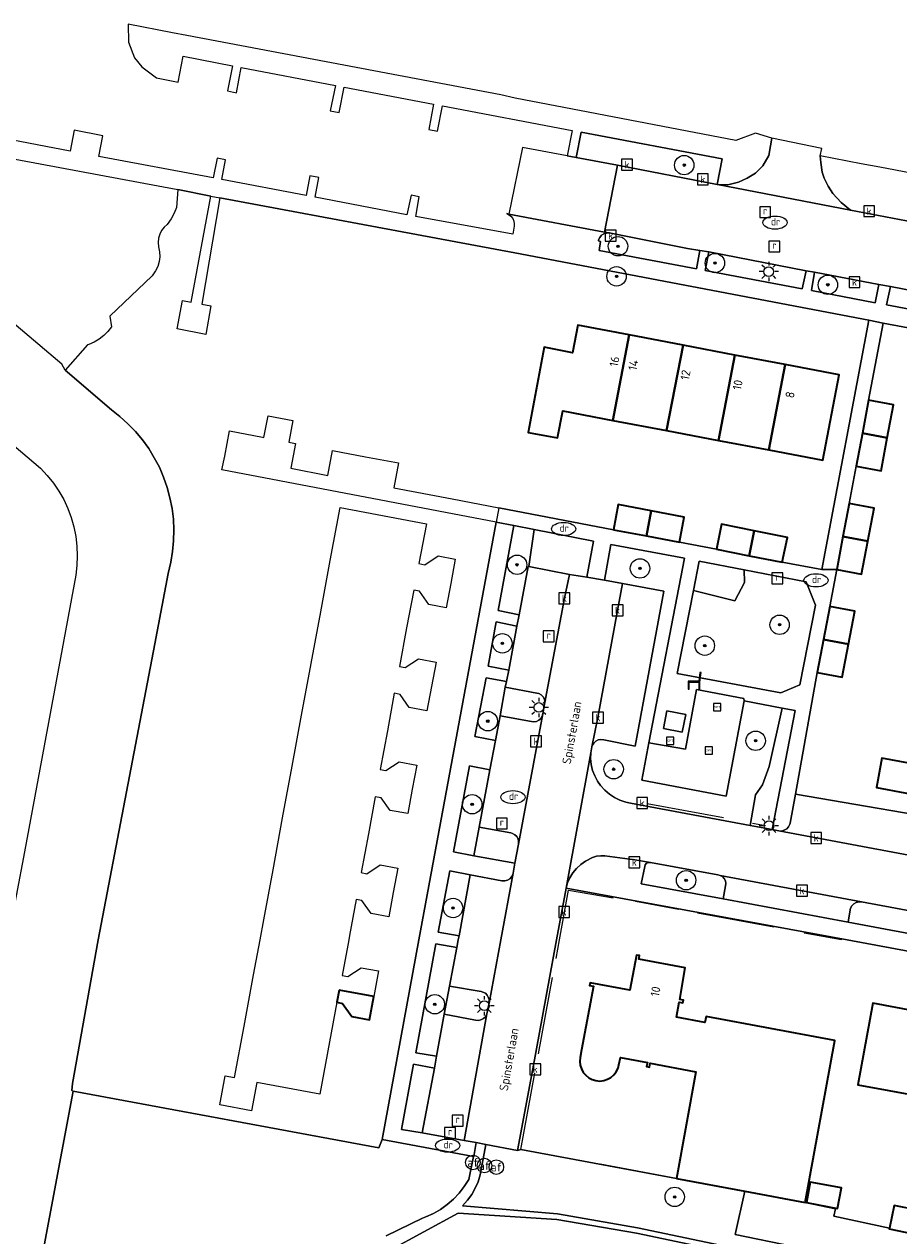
# Model space of a CAD drawing. Header units: metres. Extents: x 125158 to 132124, y 450612 to 454469.
# Tile 163 of 173: x 130398 to 130488, y 454169 to 454294. Entities that reach past the tile are written whole.
import ezdxf
from ezdxf.enums import TextEntityAlignment as Align

# ---------------------------------------------------------------- set-up
doc = ezdxf.new("R2010")
doc.units = ezdxf.units.M
doc.linetypes.add('IE-TERREINAFSCHEIDING', pattern=[10, 8, -2])
doc.layers.get('0').update_dxf_attribs({"color": 8})
for name, color, linetype, lineweight in [('B-XX-GR-BEPLANTING_CULTUUR_BOSPLANTSOEN-GV', 8, 'Continuous', 18), ('B-XX-GR-BEPLANTING_CULTUUR_HEESTERS-GV', 8, 'Continuous', 18), ('B-XX-GR-BEPLANTING_CULTUUR_ROOS-GV', 8, 'Continuous', 18), ('B-XX-GR-BOOM-S', 8, 'Continuous', 25), ('B-XX-IE-MEUBILAIR_WEGMEUBILAIR-S', 8, 'Continuous', 25), ('B-XX-IE-TERREINAFSCHEIDING-G', 8, 'IE-TERREINAFSCHEIDING', 18), ('B-XX-KL-ET_LS_OV_LICHTMAST-S', 8, 'Continuous', 25), ('B-XX-OG-BEBOUWING-GV', 8, 'Continuous', 35), ('B-XX-OG-BEBOUWING-T18', 8, 'Continuous', 18), ('B-XX-OG-TERREIN_CULTUURSCHEIDING-GV', 8, 'Continuous', 18), ('B-XX-OG-TOPOGRAFIE-T18', 8, 'Continuous', 18), ('B-XX-OG-WATER-GV', 8, 'Continuous', 18), ('B-XX-OG-WEG-GV', 8, 'Continuous', 18), ('B-XX-RI-DRAINAGE_PUT-S', 8, 'Continuous', 25), ('B-XX-RI-GWA_KOLK-S', 8, 'Continuous', 25), ('B-XX-RI-GWA_RIOOLPUT-S', 8, 'Continuous', 25), ('B-XX-VH-VERHARDING_BETONSTRAATSTEEN-GV', 8, 'Continuous', 18), ('B-XX-VW-AFSLUITPAAL-S', 8, 'Continuous', 25)]:
    doc.layers.add(name, color=color, linetype=linetype, lineweight=lineweight)
doc.styles.add('NLCS-ISO', font='NLCS-ISO.ttf')
doc.styles.add('NLCS-ISO-M-T18', font='NLCS-ISO.ttf', dxfattribs={"height": 1.8})

# ---------------------------------------------------------------- blocks, each defined once
blk = doc.blocks.new('SRI-PUT_INSPECTIEPUT_RIOOLPUT-SO')
at = {"color": 0, "linetype": 'ByBlock', "lineweight": 18}
blk.add_lwpolyline([(-1.12, -1.12), (1.12, -1.12), (1.12, 1.12), (-1.12, 1.12)], close=True, dxfattribs=at)
at = {"color": 0, "linetype": 'ByBlock', "lineweight": 18, "style": 'NLCS-ISO'}
blk.add_text('r', height=1.5, dxfattribs=at).set_placement((0, 0.28), align=Align.MIDDLE_CENTER)
blk = doc.blocks.new('SKL-WATER_DRAINAGEPUT-SO')
at = {"color": 0, "linetype": 'ByBlock', "lineweight": 18}
blk.add_ellipse((0, 0), major_axis=(2.5, 0), ratio=0.54, dxfattribs=at)
at = {"color": 0, "linetype": 'ByBlock', "lineweight": 18, "style": 'NLCS-ISO'}
blk.add_text('dr', height=1.5, dxfattribs=at).set_placement((0.12, 0.19), align=Align.MIDDLE_CENTER)
blk = doc.blocks.new('SRI-KOLK-SO')
at = {"color": 0, "linetype": 'ByBlock', "lineweight": 18}
blk.add_lwpolyline([(-1.125, -1.125), (1.125, -1.125), (1.125, 1.125), (-1.125, 1.125)], close=True, dxfattribs=at)
at = {"color": 0, "linetype": 'ByBlock', "lineweight": 18, "style": 'NLCS-ISO'}
blk.add_text('k', height=1.5, dxfattribs=at).set_placement((0, 0), align=Align.MIDDLE_CENTER)
blk = doc.blocks.new('SIE-WEG_SPEELTOESTEL-SO')
at = {"flags": 128}
blk.add_lwpolyline([(-0.75, -0.75), (0.75, -0.75), (0.75, 0.75), (-0.75, 0.75)], close=True, dxfattribs=at)
at = {"style": 'NLCS-ISO'}
blk.add_text('SPT', height=0.45, dxfattribs=at).set_placement((0, 0), align=Align.MIDDLE_CENTER)
blk = doc.blocks.new('SIE-WEG_ZITBANK-SO')
at = {"color": 0, "linetype": 'ByBlock', "lineweight": 18}
blk.add_lwpolyline([(-0.91, -1.63), (-0.91, -0.2), (1.09, -0.2), (1.09, -1.63), (1.29, -1.63), (1.29, -0.21), (1.54, 1.78), (1.33, 1.78), (1.11, 0), (-1.11, 0), (-1.11, -1.63)], close=True, dxfattribs=at)
blk = doc.blocks.new('SKL-ET_OV_LICHTMAST-SO')
at = {"color": 0, "linetype": 'ByBlock', "lineweight": 18}
for points in [[(-1.25, 0), (-2, 0)], [(-1.41, 1.41), (-0.88, 0.88)], [(0, 2), (0, 1.25)], [(0.88, 0.88), (1.41, 1.41)], [(2, 0), (1.25, 0)], [(-1.41, -1.41), (-0.88, -0.88)], [(0, -1.25), (0, -2)], [(0.88, -0.88), (1.41, -1.41)]]:
    blk.add_lwpolyline(points, dxfattribs=at)
blk.add_circle((0, 0), 1, dxfattribs=at)
blk = doc.blocks.new('SVW-AFSLUITPAAL-SO')
at = {"lineweight": 18}
blk.add_circle((0, 0), 1.5, dxfattribs=at)
at = {"lineweight": 18, "style": 'NLCS-ISO'}
blk.add_text('af', height=1.8, dxfattribs=at).set_placement((0, 0), align=Align.MIDDLE_CENTER)
blk = doc.blocks.new('SGR-BOOM_01-SO')
at = {"linetype": 'ByBlock', "lineweight": 18}
h = blk.add_hatch(color=0, dxfattribs=at)
h.dxf.hatch_style = 1
edge = h.paths.add_edge_path()
edge.add_arc((0, 0), 0.25, 0, 360)
at = {"color": 0, "linetype": 'ByBlock', "lineweight": 18}
for radius in [2, 0.25]:
    blk.add_circle((0, 0), radius, dxfattribs=at)

msp = doc.modelspace()

# ---------------------------------------------------------------- linework, layer by layer
at = {"layer": 'B-XX-GR-BEPLANTING_CULTUUR_BOSPLANTSOEN-GV'}
msp.add_lwpolyline([(130500, 454168.86), (130495.1, 454169.78), (130495.09, 454169.78), (130491, 454170.55), (130490.98, 454170.55), (130489.85, 454169.65), (130489.46, 454169.74), (130489.46, 454169.71), (130487, 454170.2), (130487.02, 454170.27), (130481.3, 454171.52), (130481.47, 454172.29), (130478.34, 454172.92), (130472.1, 454174.08), (130471.11, 454169.62), (130477.14, 454168.38)], dxfattribs=at)
at = {"layer": 'B-XX-GR-BEPLANTING_CULTUUR_HEESTERS-GV'}
for points in [[(130466.82, 454235.97), (130471.1, 454234.93), (130472.07, 454236.81), (130472.06, 454238.11), (130467.41, 454239.01)], [(130472.68, 454211.78), (130474.93, 454211.36), (130477.29, 454223.61), (130475.95, 454223.87), (130474.64, 454217.84), (130473.94, 454215.97), (130473.22, 454214.93)]]:
    msp.add_lwpolyline(points, close=True, dxfattribs=at)
at = {"layer": 'B-XX-GR-BEPLANTING_CULTUUR_ROOS-GV'}
for points in [[(130450.41, 454242.26), (130449.86, 454238.45), (130454.04, 454237.64), (130455.84, 454237.36), (130456.53, 454241.07)], [(130451.49, 454224.26), (130451.51, 454224.53), (130451.46, 454224.8), (130451.32, 454225.04), (130451.13, 454225.24), (130450.88, 454225.37), (130450.67, 454225.42), (130447.43, 454226.01), (130446.89, 454223.07), (130450.12, 454222.47), (130450.39, 454222.44), (130450.66, 454222.49), (130450.9, 454222.61), (130451.1, 454222.8), (130451.23, 454223.04), (130451.29, 454223.28)], [(130448.43, 454207.89), (130448.79, 454209.83), (130448.81, 454210.11), (130448.76, 454210.38), (130448.63, 454210.62), (130448.43, 454210.82), (130448.19, 454210.95), (130447.99, 454211), (130444.74, 454211.61), (130444.18, 454208.66)], [(130445.53, 454192.35), (130445.57, 454192.49), (130445.68, 454193.06), (130445.76, 454193.48), (130445.76, 454193.53), (130445.76, 454193.83), (130445.71, 454194.03), (130445.58, 454194.28), (130445.38, 454194.48), (130445.13, 454194.61), (130444.96, 454194.65), (130441.68, 454195.2), (130441.15, 454192.32), (130444.38, 454191.7), (130444.66, 454191.68), (130444.93, 454191.73), (130445.18, 454191.87), (130445.38, 454192.06)]]:
    msp.add_lwpolyline(points, close=True, dxfattribs=at)
at = {"layer": 'B-XX-IE-TERREINAFSCHEIDING-G'}
for points in [[(130469.91, 454212.56), (130460.22, 454214.32)], [(130474.24, 454211.75), (130472.89, 454211.98)], [(130453.02, 454200), (130453.96, 454205.11), (130458.54, 454204.31)], [(130475.1, 454201.28), (130460.86, 454203.93)], [(130482.07, 454200), (130478.22, 454200.69)], [(130449.04, 454178.4), (130453.02, 454200)], [(130402.89, 454184.41), (130434.4, 454178.56)], [(130465.08, 454175.39), (130449.04, 454178.4)], [(130478.34, 454172.92), (130481.47, 454172.29), (130481.3, 454171.52), (130487.02, 454170.27)]]:
    msp.add_lwpolyline(points, dxfattribs=at)
at = {"layer": 'B-XX-OG-BEBOUWING-GV'}
for points in [[(130458.5, 454253.51), (130460.2, 454262.31), (130454.9, 454263.31), (130454.37, 454260.47), (130451.44, 454261.04), (130449.78, 454252.27), (130452.82, 454251.7), (130453.35, 454254.49)], [(130464.04, 454252.46), (130465.77, 454261.25), (130460.2, 454262.31), (130458.5, 454253.51)], [(130469.39, 454251.45), (130471.09, 454260.24), (130465.77, 454261.25), (130464.04, 454252.46)], [(130474.59, 454250.46), (130476.26, 454259.26), (130471.09, 454260.24), (130469.39, 454251.45)], [(130474.59, 454250.46), (130480.15, 454249.4), (130481.82, 454258.21), (130476.26, 454259.26)], [(130484.86, 454255.58), (130484.23, 454252.19), (130486.79, 454251.71), (130487.43, 454255.11)], [(130486.79, 454251.71), (130484.23, 454252.19), (130483.59, 454248.78), (130486.16, 454248.3)], [(130458.59, 454242.25), (130461.99, 454241.61), (130462.48, 454244.18), (130459.08, 454244.83)], [(130462.48, 454244.18), (130461.99, 454241.61), (130465.39, 454240.96), (130465.88, 454243.53)], [(130482.23, 454241.56), (130484.8, 454241.08), (130485.44, 454244.48), (130482.88, 454244.96)], [(130469.2, 454240.24), (130472.57, 454239.57), (130473.09, 454242.14), (130469.72, 454242.81)], [(130475.95, 454238.89), (130476.51, 454241.45), (130473.09, 454242.14), (130472.57, 454239.57)], [(130481.59, 454238.16), (130484.15, 454237.67), (130484.8, 454241.08), (130482.23, 454241.56)], [(130480.88, 454234.34), (130480.23, 454230.94), (130482.79, 454230.44), (130483.44, 454233.84)], [(130479.57, 454227.54), (130482.13, 454227.05), (130482.79, 454230.44), (130480.23, 454230.94)], [(130490.04, 454223.47), (130489.03, 454218.19), (130486.24, 454218.71), (130485.67, 454215.68), (130494.44, 454214.03), (130494.99, 454216.96), (130497.82, 454216.42), (130498.85, 454221.83)], [(130465.08, 454175.39), (130472.1, 454174.08), (130478.34, 454172.92), (130481.38, 454189.62), (130468.13, 454192.09), (130468.01, 454191.46), (130465.07, 454192.02), (130465.36, 454193.56), (130465.73, 454193.49), (130465.79, 454193.77), (130465.41, 454193.83), (130465.98, 454197.09), (130461.19, 454197.99), (130461.25, 454198.39), (130460.95, 454198.42), (130460.28, 454194.81), (130456.17, 454195.57), (130456.11, 454195.28), (130456.51, 454195.2), (130455.3, 454188.65), (130455.15, 454187.88), (130455.11, 454187.47), (130455.15, 454187.07), (130455.27, 454186.69), (130455.46, 454186.33), (130455.72, 454186.03), (130456.04, 454185.77), (130456.4, 454185.59), (130456.78, 454185.48), (130457.18, 454185.44), (130457.58, 454185.49), (130457.97, 454185.62), (130458.32, 454185.82), (130458.62, 454186.08), (130458.87, 454186.4), (130459.05, 454186.76), (130459.15, 454187.1), (130459.29, 454187.88), (130462.08, 454187.34), (130462, 454186.93), (130462.29, 454186.88), (130462.36, 454187.28), (130467.08, 454186.4)], [(130430.32, 454194.8), (130430.08, 454193.55), (130430.67, 454193.44), (130431.62, 454192.09), (130433.44, 454191.76), (130433.89, 454194.16)], [(130497.92, 454185.01), (130494.02, 454185.75), (130495.13, 454191.63), (130491.36, 454192.33), (130491.18, 454191.35), (130489.33, 454191.69), (130489.51, 454192.67), (130485.31, 454193.45), (130483.76, 454185.06), (130493.33, 454183.29), (130490.97, 454170.56), (130490.98, 454170.55), (130491, 454170.55), (130495.09, 454169.78)], [(130478.46, 454172.91), (130481.67, 454172.32), (130482.06, 454174.42), (130478.84, 454175.01)], [(130487.02, 454170.27), (130487, 454170.2), (130489.46, 454169.71), (130489.46, 454169.74), (130489.94, 454172.15), (130487.49, 454172.63)]]:
    msp.add_lwpolyline(points, close=True, dxfattribs=at)
at = {"layer": 'B-XX-OG-TERREIN_CULTUURSCHEIDING-GV'}
for points in [[(130469.27, 454277.81), (130469.79, 454280.47), (130455.25, 454283.2), (130454.74, 454280.61), (130458.99, 454279.79)], [(130411.76, 454269.87), (130411.62, 454269.38), (130411.4, 454268.91), (130411.05, 454268.4), (130406.67, 454264.26), (130406.85, 454263.16), (130406.49, 454262.67), (130406.07, 454262.25), (130405.6, 454261.88), (130405.08, 454261.58), (130404.53, 454261.34), (130404.38, 454261.29), (130402.08, 454258.68), (130406.84, 454254.59), (130407.72, 454253.91), (130408.55, 454253.17), (130409.32, 454252.37), (130410.04, 454251.52), (130410.69, 454250.61), (130411.27, 454249.66), (130411.79, 454248.68), (130412.23, 454247.66), (130412.59, 454246.61), (130412.88, 454245.53), (130413.1, 454244.44), (130413.23, 454243.34), (130413.29, 454242.23), (130413.26, 454241.11), (130413.15, 454240.01), (130412.97, 454238.91), (130412.68, 454237.73), (130411.32, 454230.49), (130405.47, 454200), (130402.83, 454185.17), (130402.76, 454184.45), (130402.89, 454184.41), (130434.4, 454178.56), (130434.74, 454179.42), (130438.54, 454200), (130446.48, 454243.01), (130418.23, 454248.4), (130418.52, 454249.84), (130419.01, 454252.42), (130422.42, 454251.78), (130422.57, 454251.75), (130422.99, 454253.97), (130425.55, 454253.49), (130425.14, 454251.27), (130425.83, 454251.14), (130425.35, 454248.57), (130429.14, 454247.84), (130429.63, 454250.42), (130433.03, 454249.77), (130436.43, 454249.12), (130435.95, 454246.55), (130441.96, 454245.43), (130446.77, 454244.51), (130458.59, 454242.25), (130459.08, 454244.83), (130462.48, 454244.18), (130465.88, 454243.53), (130465.39, 454240.96), (130469.2, 454240.24), (130469.72, 454242.81), (130473.09, 454242.14), (130476.51, 454241.45), (130475.95, 454238.89), (130480.04, 454238.15), (130484.91, 454263.85), (130448.41, 454270.76), (130418.03, 454276.45), (130416.16, 454265.49), (130417.1, 454265.32), (130416.57, 454262.37), (130413.63, 454262.93), (130414.16, 454265.87), (130415.06, 454265.7), (130417.1, 454276.61), (130413.69, 454277.31), (130413.55, 454275.45), (130413.32, 454274.85), (130413.01, 454274.28), (130412.6, 454273.7), (130412.28, 454273.41), (130412.02, 454273.08), (130411.82, 454272.69), (130411.7, 454272.28), (130411.65, 454271.85), (130411.7, 454271.38), (130411.8, 454270.88), (130411.82, 454270.37)], [(130458.13, 454272.82), (130457.85, 454272.81), (130457.58, 454272.73), (130457.35, 454272.58), (130457.16, 454272.36), (130457.05, 454272.1), (130457.03, 454272.02), (130457.25, 454271.95), (130457.11, 454271.01), (130467.12, 454269.12), (130467.48, 454271.02), (130466.21, 454271.23)], [(130468.4, 454270.87), (130468.02, 454268.97), (130478.04, 454267.07), (130478.44, 454268.92)], [(130485.92, 454267.52), (130479.3, 454268.79), (130478.97, 454266.89), (130485.55, 454265.63)], [(130511.68, 454262.61), (130507.34, 454263.39), (130500, 454264.8), (130487.11, 454267.3), (130486.73, 454265.42), (130500, 454262.92), (130511.26, 454260.81)], [(130452.82, 454251.7), (130449.78, 454252.27), (130451.44, 454261.04), (130454.37, 454260.47), (130454.9, 454263.31), (130460.2, 454262.31), (130465.77, 454261.25), (130471.09, 454260.24), (130476.26, 454259.26), (130481.82, 454258.21), (130480.15, 454249.4), (130474.59, 454250.46), (130469.39, 454251.45), (130464.04, 454252.46), (130458.5, 454253.51), (130453.35, 454254.49)], [(130494.44, 454214.03), (130485.67, 454215.68), (130486.24, 454218.71), (130489.03, 454218.19), (130490.04, 454223.47), (130491.05, 454228.83), (130492.07, 454234.18), (130493.09, 454239.55), (130494.11, 454244.93), (130495.03, 454249.77), (130496.13, 454255.58), (130500, 454254.84), (130504.93, 454253.91), (130503.83, 454248.1), (130502.92, 454243.3), (130501.89, 454237.89), (130500.87, 454232.46), (130500, 454227.91), (130499.86, 454227.18), (130498.85, 454221.83), (130497.82, 454216.42), (130494.99, 454216.96)], [(130439.3, 454242.86), (130438.54, 454238.75), (130439.13, 454238.64), (130440.5, 454239.55), (130442.27, 454239.22), (130441.81, 454236.72), (130441.35, 454234.21), (130439.54, 454234.55), (130438.59, 454235.9), (130438, 454236.01), (130437.27, 454232.13), (130436.53, 454228.15), (130437.12, 454228.04), (130438.49, 454228.95), (130440.3, 454228.61), (130439.83, 454226.1), (130439.36, 454223.6), (130437.54, 454223.93), (130436.6, 454225.28), (130436, 454225.39), (130435.28, 454221.52), (130434.54, 454217.53), (130435.13, 454217.42), (130436.51, 454218.33), (130438.32, 454217.99), (130437.85, 454215.5), (130437.39, 454213), (130435.56, 454213.31), (130434.63, 454214.63), (130434.04, 454214.74), (130433.33, 454210.9), (130432.58, 454206.91), (130433.17, 454206.8), (130434.55, 454207.71), (130436.35, 454207.38), (130435.88, 454204.87), (130435.42, 454202.36), (130433.61, 454202.7), (130432.66, 454204.05), (130432.07, 454204.16), (130431.38, 454200.42), (130431.3, 454200), (130430.61, 454196.31), (130431.2, 454196.2), (130432.57, 454197.11), (130434.37, 454196.78), (130433.89, 454194.16), (130433.44, 454191.76), (130431.62, 454192.09), (130430.67, 454193.44), (130430.08, 454193.55), (130429.33, 454189.48), (130428.33, 454184.09), (130421.83, 454185.29), (130421.29, 454182.37), (130418.01, 454182.98), (130418.56, 454185.99), (130419.54, 454185.81), (130420.52, 454191.08), (130421.5, 454196.37), (130422.17, 454200), (130422.55, 454202.05), (130423.5, 454207.21), (130424.49, 454212.55), (130425.48, 454217.88), (130426.45, 454223.15), (130427.44, 454228.47), (130428.42, 454233.79), (130429.4, 454239.09), (130430.41, 454244.52)], [(130448.31, 454242.67), (130446.71, 454233.92), (130448.85, 454233.48), (130449.78, 454238.46), (130449.86, 454238.45), (130450.41, 454242.26)], [(130456.25, 454219.27), (130456.23, 454218.66), (130456.29, 454218.05), (130456.43, 454217.45), (130456.65, 454216.87), (130456.94, 454216.33), (130457.26, 454215.88), (130457.68, 454215.41), (130458.16, 454215), (130458.68, 454214.65), (130459.25, 454214.38), (130459.84, 454214.17), (130460.32, 454214.07), (130472.68, 454211.78), (130473.22, 454214.93), (130473.94, 454215.97), (130474.64, 454217.84), (130475.95, 454223.87), (130472.05, 454224.62), (130470.2, 454214.8), (130461.49, 454216.43), (130462.21, 454220.29), (130465.89, 454239.3), (130458.32, 454240.71), (130457.66, 454237.03), (130459.52, 454236.69), (130463.77, 454235.92), (130460.82, 454219.96), (130457.58, 454220.61), (130457.29, 454220.63), (130457.01, 454220.58), (130456.76, 454220.45), (130456.54, 454220.26), (130456.39, 454220.02), (130456.35, 454219.88)], [(130466.82, 454235.97), (130465.16, 454227.44), (130475.81, 454225.45), (130477.79, 454226.28), (130479.4, 454234.46), (130478.45, 454236.87), (130472.06, 454238.11), (130472.07, 454236.81), (130471.1, 454234.93)], [(130448.61, 454232.31), (130446.49, 454232.75), (130445.66, 454228.18), (130447.79, 454227.79)], [(130447.56, 454226.62), (130445.45, 454227), (130444.29, 454220.93), (130446.41, 454220.53), (130446.89, 454223.07), (130447.43, 454226.01)], [(130472.05, 454224.62), (130472.01, 454224.86), (130467.12, 454225.77), (130465.99, 454219.63), (130462.21, 454220.29), (130461.49, 454216.43), (130470.2, 454214.8)], [(130464.08, 454223.6), (130463.72, 454221.75), (130465.66, 454221.4), (130466.02, 454223.22)], [(130444.18, 454208.66), (130444.74, 454211.61), (130445.85, 454217.49), (130443.73, 454217.9), (130442.09, 454209.05)], [(130462.38, 454207.97), (130462.18, 454207.96), (130462, 454207.88), (130461.86, 454207.73), (130461.8, 454207.54), (130461.45, 454205.77), (130469.87, 454204.22), (130470.12, 454205.54), (130470.16, 454205.81), (130470.11, 454206.07), (130469.99, 454206.31), (130469.81, 454206.5), (130469.58, 454206.63), (130469.32, 454206.68)], [(130443.83, 454206.68), (130441.72, 454207.1), (130440.51, 454200.78), (130442.67, 454200.4)], [(130484.13, 454203.91), (130483.85, 454203.92), (130483.58, 454203.85), (130483.34, 454203.71), (130483.15, 454203.5), (130483.02, 454203.25), (130482.98, 454203.08), (130482.78, 454201.81), (130492.49, 454200), (130496.97, 454199.16), (130497.11, 454200), (130497.19, 454200.52), (130497.19, 454200.8), (130497.11, 454201.07), (130496.96, 454201.31), (130496.75, 454201.5), (130496.49, 454201.62), (130496.13, 454201.67)], [(130441.15, 454192.32), (130441.68, 454195.2), (130442.44, 454199.21), (130440.29, 454199.58), (130438.21, 454188.35), (130440.36, 454188.02), (130441.08, 454191.94)], [(130438.88, 454180.12), (130440.13, 454186.77), (130437.98, 454187.17), (130436.74, 454180.46)], [(130481.67, 454172.32), (130478.46, 454172.91), (130478.84, 454175.01), (130482.06, 454174.42)]]:
    msp.add_lwpolyline(points, close=True, dxfattribs=at)
for points in [[(130500, 454260.98), (130486.37, 454263.54), (130484.86, 454255.58), (130487.43, 454255.11), (130486.79, 454251.71), (130486.16, 454248.3), (130483.59, 454248.78), (130482.88, 454244.96), (130485.44, 454244.48), (130484.8, 454241.08), (130484.15, 454237.67), (130481.59, 454238.16), (130480.88, 454234.34), (130483.44, 454233.84), (130482.79, 454230.44), (130482.13, 454227.05), (130479.57, 454227.54), (130477.35, 454214.99), (130495.79, 454211.85)], [(130500, 454196.77), (130482.66, 454200), (130453.7, 454205.31), (130452.72, 454200), (130450.27, 454186.69), (130448.68, 454178.29), (130449.04, 454178.4), (130465.08, 454175.39), (130467.08, 454186.4), (130462.36, 454187.28), (130462.29, 454186.88), (130462, 454186.93), (130462.08, 454187.34), (130459.29, 454187.88), (130459.15, 454187.1), (130459.05, 454186.76), (130458.87, 454186.4), (130458.62, 454186.08), (130458.32, 454185.82), (130457.97, 454185.62), (130457.58, 454185.49), (130457.18, 454185.44), (130456.78, 454185.48), (130456.4, 454185.59), (130456.04, 454185.77), (130455.72, 454186.03), (130455.46, 454186.33), (130455.27, 454186.69), (130455.15, 454187.07), (130455.11, 454187.47), (130455.15, 454187.88), (130455.3, 454188.65), (130456.51, 454195.2), (130456.11, 454195.28), (130456.17, 454195.57), (130460.28, 454194.81), (130460.95, 454198.42), (130461.25, 454198.39), (130461.19, 454197.99), (130465.98, 454197.09), (130465.41, 454193.83), (130465.79, 454193.77), (130465.73, 454193.49), (130465.36, 454193.56), (130465.07, 454192.02), (130468.01, 454191.46), (130468.13, 454192.09), (130481.38, 454189.62), (130478.34, 454172.92), (130481.47, 454172.29), (130481.3, 454171.52), (130487.02, 454170.27), (130487.49, 454172.63), (130489.94, 454172.15)], [(130493.33, 454183.29), (130483.76, 454185.06), (130485.31, 454193.45), (130489.51, 454192.67)], [(130435.15, 454169.48), (130438.91, 454171.31), (130439.25, 454171.44), (130440.03, 454171.8), (130440.76, 454172.22), (130441.45, 454172.72), (130442.1, 454173.28), (130442.68, 454173.89), (130443.21, 454174.56), (130443.67, 454175.28), (130444.15, 454177.66), (130434.74, 454179.42), (130434.4, 454178.56), (130402.89, 454184.41), (130399.31, 454165.21)], [(130473.82, 454167.65), (130461.05, 454170.31), (130452.81, 454171.77), (130443.01, 454172.57), (130443.55, 454173.16), (130443.98, 454173.76), (130444.34, 454174.4), (130444.63, 454175.07), (130444.84, 454175.77), (130445.42, 454178.91), (130444.42, 454179.1), (130444.19, 454177.65), (130444.15, 454177.66), (130443.67, 454175.28), (130443.21, 454174.56), (130442.68, 454173.89), (130442.1, 454173.28), (130441.45, 454172.72), (130440.76, 454172.22), (130440.03, 454171.8), (130439.25, 454171.44), (130438.91, 454171.31), (130435.15, 454169.48)], [(130477.14, 454168.38), (130471.11, 454169.62), (130472.1, 454174.08), (130465.08, 454175.39), (130449.04, 454178.4), (130448.68, 454178.29), (130445.42, 454178.91), (130444.84, 454175.77), (130444.63, 454175.07), (130444.34, 454174.4), (130443.98, 454173.76), (130443.55, 454173.16), (130443.01, 454172.57), (130452.81, 454171.77), (130461.05, 454170.31), (130473.82, 454167.65)], [(130473.71, 454167.1), (130460.96, 454169.75), (130452.73, 454171.16), (130442.58, 454171.81), (130435.49, 454167.97)], [(130435.49, 454167.97), (130442.58, 454171.81), (130452.73, 454171.16), (130460.96, 454169.75), (130473.71, 454167.1)]]:
    msp.add_lwpolyline(points, dxfattribs=at)
at = {"layer": 'B-XX-OG-WATER-GV'}
for points in [[(130399.31, 454165.21), (130402.89, 454184.41), (130402.76, 454184.45), (130402.83, 454185.17), (130405.47, 454200), (130411.32, 454230.49), (130412.68, 454237.73), (130412.97, 454238.91), (130413.15, 454240.01), (130413.26, 454241.11), (130413.29, 454242.23), (130413.23, 454243.34), (130413.1, 454244.44), (130412.88, 454245.53), (130412.59, 454246.61), (130412.23, 454247.66), (130411.79, 454248.68), (130411.27, 454249.66), (130410.69, 454250.61), (130410.04, 454251.52), (130409.32, 454252.37), (130408.55, 454253.17), (130407.72, 454253.91), (130406.84, 454254.59), (130402.08, 454258.68), (130401.74, 454259.31), (130393.65, 454266.12)], [(130391.03, 454255.79), (130399.54, 454248.57), (130400.24, 454247.84), (130400.87, 454247.05), (130401.43, 454246.22), (130401.93, 454245.35), (130402.35, 454244.44), (130402.7, 454243.5), (130402.98, 454242.54), (130403.18, 454241.55), (130403.29, 454240.56), (130403.33, 454239.55), (130403.29, 454238.55), (130403.17, 454237.56), (130397.9, 454209.06), (130396.19, 454200)]]:
    msp.add_lwpolyline(points, dxfattribs=at)
at = {"layer": 'B-XX-OG-WEG-GV'}
for points in [[(130469.29, 454277.81), (130470.35, 454277.77), (130471.48, 454278.04), (130472.37, 454278.47), (130473.23, 454278.99), (130473.97, 454279.73), (130474.58, 454280.8), (130474.75, 454281.8), (130474.9, 454282.58), (130473.23, 454283.09), (130471.2, 454282.34), (130448.46, 454286.7), (130446.97, 454287.05), (130414.61, 454293.17), (130413.13, 454293.45), (130408.59, 454294.33), (130408.6, 454292.49), (130409.24, 454290.87), (130409.98, 454289.95), (130411.5, 454288.79), (130413.72, 454288.36), (130414.23, 454291.02), (130419.31, 454290.05), (130418.81, 454287.45), (130419.72, 454287.26), (130420.22, 454289.88), (130429.93, 454288.03), (130429.4, 454285.41), (130430.31, 454285.24), (130430.82, 454287.85), (130440.04, 454286.09), (130439.55, 454283.48), (130440.44, 454283.31), (130440.95, 454285.92), (130454.34, 454283.37), (130453.81, 454280.78), (130454.74, 454280.61), (130455.25, 454283.2), (130469.79, 454280.47), (130469.27, 454277.81)], [(130479.89, 454280.77), (130480.04, 454281.54), (130474.9, 454282.58), (130474.75, 454281.8), (130474.58, 454280.8), (130473.97, 454279.73), (130473.23, 454278.99), (130472.37, 454278.47), (130471.48, 454278.04), (130470.35, 454277.77), (130469.29, 454277.81), (130483.02, 454275.18), (130482.03, 454275.96), (130481.2, 454276.88), (130480.71, 454277.64), (130480.28, 454278.47), (130480.1, 454279.08), (130479.94, 454280.07)], [(130484.91, 454263.85), (130480.04, 454238.15), (130481.59, 454238.16), (130482.23, 454241.56), (130482.88, 454244.96), (130483.59, 454248.78), (130484.23, 454252.19), (130484.86, 454255.58), (130486.37, 454263.54)], [(130475.62, 454211.21), (130475.9, 454211.2), (130476.18, 454211.28), (130476.43, 454211.42), (130476.63, 454211.64), (130476.77, 454211.89), (130476.8, 454212.01), (130477.35, 454214.99), (130479.57, 454227.54), (130480.23, 454230.94), (130480.88, 454234.34), (130481.59, 454238.16), (130480.04, 454238.15), (130475.95, 454238.89), (130472.57, 454239.57), (130469.2, 454240.24), (130465.39, 454240.96), (130461.99, 454241.61), (130458.59, 454242.25), (130446.77, 454244.51), (130446.48, 454243.01), (130448.31, 454242.67), (130450.41, 454242.26), (130456.53, 454241.07), (130455.84, 454237.36), (130457.66, 454237.03), (130458.32, 454240.71), (130465.89, 454239.3), (130462.21, 454220.29), (130465.99, 454219.63), (130467.12, 454225.77), (130472.01, 454224.86), (130472.05, 454224.62), (130475.95, 454223.87), (130477.29, 454223.61), (130474.93, 454211.36)], [(130444.15, 454177.66), (130444.19, 454177.65), (130444.42, 454179.1), (130443.2, 454179.33), (130438.88, 454180.12), (130436.74, 454180.46), (130437.98, 454187.17), (130440.13, 454186.77), (130440.36, 454188.02), (130438.21, 454188.35), (130440.29, 454199.58), (130442.44, 454199.21), (130442.59, 454200), (130442.67, 454200.4), (130440.51, 454200.78), (130441.72, 454207.1), (130443.83, 454206.68), (130447.09, 454206.07), (130447.38, 454206.06), (130447.65, 454206.13), (130447.89, 454206.28), (130448.09, 454206.48), (130448.22, 454206.73), (130448.26, 454206.87), (130448.43, 454207.89), (130444.18, 454208.66), (130442.09, 454209.05), (130443.73, 454217.9), (130445.85, 454217.49), (130446.41, 454220.53), (130444.29, 454220.93), (130445.45, 454227), (130447.56, 454226.62), (130447.79, 454227.79), (130445.66, 454228.18), (130446.49, 454232.75), (130448.61, 454232.31), (130448.85, 454233.48), (130446.71, 454233.92), (130448.31, 454242.67), (130446.48, 454243.01), (130438.54, 454200), (130434.74, 454179.42)], [(130475.81, 454225.45), (130465.16, 454227.44), (130466.82, 454235.97), (130467.41, 454239.01), (130472.06, 454238.11), (130478.45, 454236.87), (130479.4, 454234.46), (130477.79, 454226.28)], [(130448.85, 454233.48), (130448.61, 454232.31), (130447.79, 454227.79), (130447.56, 454226.62), (130447.43, 454226.01), (130450.67, 454225.42), (130450.88, 454225.37), (130451.13, 454225.24), (130451.32, 454225.04), (130451.46, 454224.8), (130451.51, 454224.53), (130451.49, 454224.26), (130453.52, 454235.18), (130454.04, 454237.64), (130449.86, 454238.45), (130449.78, 454238.46)], [(130445.42, 454178.91), (130448.68, 454178.29), (130450.27, 454186.69), (130452.72, 454200), (130453.7, 454205.31), (130456.25, 454219.27), (130456.35, 454219.88), (130456.98, 454222.88), (130459, 454233.93), (130459.52, 454236.69), (130457.66, 454237.03), (130455.84, 454237.36), (130454.04, 454237.64), (130453.52, 454235.18), (130451.49, 454224.26), (130451.29, 454223.28), (130448.79, 454209.83), (130448.43, 454207.89), (130448.26, 454206.87), (130446.98, 454200), (130445.76, 454193.48), (130445.68, 454193.06), (130445.57, 454192.49), (130445.53, 454192.35), (130443.2, 454179.33), (130444.42, 454179.1)], [(130456.35, 454219.88), (130456.39, 454220.02), (130456.54, 454220.26), (130456.76, 454220.45), (130457.01, 454220.58), (130457.29, 454220.63), (130457.58, 454220.61), (130460.82, 454219.96), (130463.77, 454235.92), (130459.52, 454236.69), (130459, 454233.93), (130456.98, 454222.88)], [(130448.79, 454209.83), (130451.29, 454223.28), (130451.23, 454223.04), (130451.1, 454222.8), (130450.9, 454222.61), (130450.66, 454222.49), (130450.39, 454222.44), (130450.12, 454222.47), (130446.89, 454223.07), (130446.41, 454220.53), (130445.85, 454217.49), (130444.74, 454211.61), (130447.99, 454211), (130448.19, 454210.95), (130448.43, 454210.82), (130448.63, 454210.62), (130448.76, 454210.38), (130448.81, 454210.11)], [(130465.66, 454221.4), (130463.72, 454221.75), (130464.08, 454223.6), (130466.02, 454223.22)], [(130475.62, 454211.21), (130496, 454207.4), (130495.8, 454207.45), (130495.56, 454207.59), (130495.37, 454207.8), (130495.24, 454208.05), (130495.18, 454208.33), (130495.21, 454208.61), (130495.79, 454211.85), (130477.35, 454214.99), (130476.8, 454212.01), (130476.77, 454211.89), (130476.63, 454211.64), (130476.43, 454211.42), (130476.18, 454211.28), (130475.9, 454211.2)], [(130445.76, 454193.48), (130446.98, 454200), (130448.26, 454206.87), (130448.22, 454206.73), (130448.09, 454206.48), (130447.89, 454206.28), (130447.65, 454206.13), (130447.38, 454206.06), (130447.09, 454206.07), (130443.83, 454206.68), (130442.67, 454200.4), (130442.59, 454200), (130442.44, 454199.21), (130441.68, 454195.2), (130444.96, 454194.65), (130445.13, 454194.61), (130445.38, 454194.48), (130445.58, 454194.28), (130445.71, 454194.03), (130445.76, 454193.83), (130445.76, 454193.53)], [(130469.58, 454206.63), (130469.81, 454206.5), (130469.99, 454206.31), (130470.11, 454206.07), (130470.16, 454205.81), (130470.12, 454205.54), (130469.87, 454204.22), (130482.78, 454201.81), (130482.98, 454203.08), (130483.02, 454203.25), (130483.15, 454203.5), (130483.34, 454203.71), (130483.58, 454203.85), (130483.85, 454203.92), (130484.13, 454203.91)], [(130440.13, 454186.77), (130438.88, 454180.12), (130443.2, 454179.33), (130445.53, 454192.35), (130445.38, 454192.06), (130445.18, 454191.87), (130444.93, 454191.73), (130444.66, 454191.68), (130444.38, 454191.7), (130441.15, 454192.32), (130441.08, 454191.94), (130440.36, 454188.02)]]:
    msp.add_lwpolyline(points, close=True, dxfattribs=at)
for points in [[(130500, 454262.92), (130486.73, 454265.42), (130487.11, 454267.3), (130485.92, 454267.52), (130485.55, 454265.63), (130478.97, 454266.89), (130479.3, 454268.79), (130478.44, 454268.92), (130478.04, 454267.07), (130468.02, 454268.97), (130468.4, 454270.87), (130467.48, 454271.02), (130467.12, 454269.12), (130457.11, 454271.01), (130457.25, 454271.95), (130457.03, 454272.02), (130457.05, 454272.1), (130457.16, 454272.36), (130457.35, 454272.58), (130457.58, 454272.73), (130457.85, 454272.81), (130458.13, 454272.82), (130457.67, 454272.91), (130447.81, 454274.77), (130447.58, 454274.82), (130447.78, 454274.73), (130448.02, 454274.55), (130448.2, 454274.31), (130448.32, 454274.03), (130448.35, 454273.72), (130448.34, 454273.52), (130448.2, 454272.68), (130438.2, 454274.53), (130438.57, 454276.54), (130437.72, 454276.71), (130437.3, 454274.7), (130427.83, 454276.51), (130428.21, 454278.53), (130427.29, 454278.72), (130426.91, 454276.68), (130418.22, 454278.34), (130418.62, 454280.37), (130417.75, 454280.53), (130417.33, 454278.5), (130405.56, 454280.7), (130405.96, 454282.82), (130403.01, 454283.4), (130402.59, 454281.24), (130391.47, 454283.38)], [(130391.36, 454281.47), (130413.69, 454277.31), (130417.1, 454276.61), (130418.03, 454276.45), (130448.41, 454270.76), (130484.91, 454263.85), (130486.37, 454263.54), (130500, 454260.98)], [(130500, 454276.92), (130486.02, 454279.59), (130484.11, 454279.94), (130479.89, 454280.77), (130479.94, 454280.07), (130480.1, 454279.08), (130480.28, 454278.47), (130480.71, 454277.64), (130481.2, 454276.88), (130482.03, 454275.96), (130483.02, 454275.18), (130490.2, 454273.8)], [(130490.2, 454273.8), (130483.02, 454275.18), (130469.29, 454277.81), (130469.27, 454277.81), (130458.99, 454279.79), (130457.67, 454272.91), (130458.13, 454272.82), (130466.21, 454271.23), (130467.48, 454271.02), (130468.4, 454270.87), (130478.44, 454268.92), (130479.3, 454268.79), (130485.92, 454267.52), (130487.11, 454267.3), (130500, 454264.8)], [(130496, 454207.4), (130475.62, 454211.21), (130474.93, 454211.36), (130472.68, 454211.78), (130460.32, 454214.07), (130459.84, 454214.17), (130459.25, 454214.38), (130458.68, 454214.65), (130458.16, 454215), (130457.68, 454215.41), (130457.26, 454215.88), (130456.94, 454216.33), (130456.65, 454216.87), (130456.43, 454217.45), (130456.29, 454218.05), (130456.23, 454218.66), (130456.25, 454219.27), (130453.7, 454205.31), (130453.86, 454205.85), (130454.09, 454206.39), (130454.4, 454206.89), (130454.77, 454207.34), (130455.21, 454207.74), (130455.69, 454208.08), (130456.43, 454208.46), (130456.84, 454208.6), (130457.27, 454208.66), (130457.7, 454208.64), (130460.77, 454208.23), (130462.38, 454207.97), (130469.32, 454206.68), (130469.58, 454206.63), (130484.13, 454203.91), (130496.13, 454201.67)], [(130492.49, 454200), (130482.78, 454201.81), (130469.87, 454204.22), (130461.45, 454205.77), (130461.8, 454207.54), (130461.86, 454207.73), (130462, 454207.88), (130462.18, 454207.96), (130462.38, 454207.97), (130460.77, 454208.23), (130457.7, 454208.64), (130457.27, 454208.66), (130456.84, 454208.6), (130456.43, 454208.46), (130455.69, 454208.08), (130455.21, 454207.74), (130454.77, 454207.34), (130454.4, 454206.89), (130454.09, 454206.39), (130453.86, 454205.85), (130453.7, 454205.31), (130482.66, 454200), (130500, 454196.77)]]:
    msp.add_lwpolyline(points, dxfattribs=at)
at = {"layer": 'B-XX-VH-VERHARDING_BETONSTRAATSTEEN-GV'}
msp.add_lwpolyline([(130458.99, 454279.79), (130454.74, 454280.61), (130453.81, 454280.78), (130449.2, 454281.64), (130447.81, 454274.77), (130457.67, 454272.91)], close=True, dxfattribs=at)

# ---------------------------------------------------------------- block references
at = {"layer": 'B-XX-GR-BOOM-S', "xscale": 0.5, "yscale": 0.5, "zscale": 0.5}
for p in [(130465.87, 454279.81), (130459.05, 454271.45), (130469.03, 454269.72), (130458.9, 454268.35), (130480.67, 454267.48), (130448.65, 454238.63), (130461.31, 454238.26), (130475.7, 454232.45), (130447.13, 454230.54), (130467.99, 454230.3), (130445.63, 454222.52), (130473.23, 454220.5), (130458.6, 454217.57), (130444.02, 454213.96), (130466.07, 454206.13), (130442.05, 454203.27), (130440.17, 454193.35), (130464.89, 454173.5)]:
    msp.add_blockref('SGR-BOOM_01-SO', p, dxfattribs=at)
at = {"layer": 'B-XX-IE-MEUBILAIR_WEGMEUBILAIR-S', "xscale": 0.5, "yscale": 0.5, "zscale": 0.5}
for name, p in [('SIE-WEG_ZITBANK-SO', (130466.83, 454226.63)), ('SIE-WEG_SPEELTOESTEL-SO', (130469.27, 454223.97)), ('SIE-WEG_SPEELTOESTEL-SO', (130464.42, 454220.49)), ('SIE-WEG_SPEELTOESTEL-SO', (130468.41, 454219.51))]:
    msp.add_blockref(name, p, dxfattribs=at)
at = {"layer": 'B-XX-KL-ET_LS_OV_LICHTMAST-S', "xscale": 0.5, "yscale": 0.5, "zscale": 0.5}
for p in [(130474.58, 454268.84), (130450.89, 454223.93), (130474.6, 454211.75), (130445.27, 454193.2)]:
    msp.add_blockref('SKL-ET_OV_LICHTMAST-SO', p, dxfattribs=at)
at = {"layer": 'B-XX-RI-DRAINAGE_PUT-S', "xscale": 0.5, "yscale": 0.5, "zscale": 0.5}
for p in [(130475.22, 454273.89), (130453.44, 454242.32), (130479.45, 454237.03), (130448.22, 454214.69), (130441.49, 454178.79)]:
    msp.add_blockref('SKL-WATER_DRAINAGEPUT-SO', p, dxfattribs=at)
at = {"layer": 'B-XX-RI-GWA_KOLK-S', "xscale": 0.5, "yscale": 0.5, "zscale": 0.5}
for p in [(130459.98, 454279.85), (130467.79, 454278.35), (130484.93, 454275.07), (130458.29, 454272.54), (130483.42, 454267.75), (130453.52, 454235.18), (130459, 454233.93), (130456.98, 454222.88), (130450.61, 454220.45), (130461.54, 454214.1), (130479.47, 454210.49), (130460.73, 454207.98), (130478, 454205.06), (130453.5, 454202.85), (130450.52, 454186.65)]:
    msp.add_blockref('SRI-KOLK-SO', p, dxfattribs=at)
at = {"layer": 'B-XX-RI-GWA_RIOOLPUT-S', "xscale": 0.5, "yscale": 0.5, "zscale": 0.5}
for p in [(130474.21, 454274.96), (130475.15, 454271.42), (130475.46, 454237.23), (130451.91, 454231.25), (130447.08, 454211.98), (130442.53, 454181.36), (130441.74, 454180.09)]:
    msp.add_blockref('SRI-PUT_INSPECTIEPUT_RIOOLPUT-SO', p, dxfattribs=at)
at = {"layer": 'B-XX-VW-AFSLUITPAAL-S', "xscale": 0.5, "yscale": 0.5, "zscale": 0.5}
for p in [(130444.1, 454177.05), (130445.28, 454176.73), (130446.51, 454176.57)]:
    msp.add_blockref('SVW-AFSLUITPAAL-SO', p, dxfattribs=at)

# ---------------------------------------------------------------- texts
at = {"layer": 'B-XX-OG-BEBOUWING-T18', "style": 'NLCS-ISO-M-T18'}
for s, p in [('16', (130458.68, 454259.58)), ('14', (130460.62, 454259.21)), ('12', (130466, 454258.19)), ('10', (130471.38, 454257.17)), ('8', (130476.77, 454256.15)), ('10', (130462.91, 454194.67))]:
    msp.add_text(s, height=0.9, rotation=79, dxfattribs=at).set_placement(p, align=Align.MIDDLE_CENTER)
at = {"layer": 'B-XX-OG-TOPOGRAFIE-T18', "style": 'NLCS-ISO-M-T18'}
for p in [(130454.29, 454221.33), (130447.81, 454187.66)]:
    msp.add_text('Spinsterlaan', height=0.9, rotation=80, dxfattribs=at).set_placement(p, align=Align.MIDDLE_CENTER)

doc.saveas('drawing.dxf')
